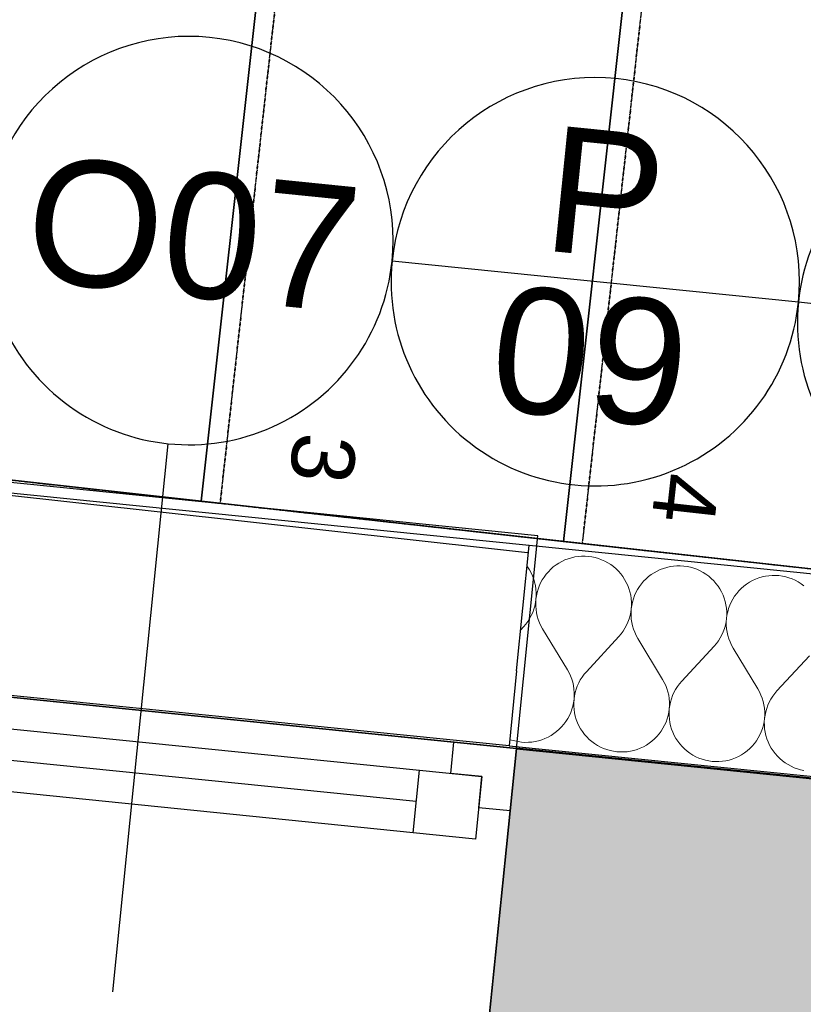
# Model space of a CAD drawing. Header units: millimetres. Extents: x -25972 to 4435, y -2839 to 20217.
# Tile 69 of 110: x -16622 to -15999, y 9391 to 10175. Entities that reach past the tile are written whole.
import ezdxf

# ---------------------------------------------------------------- set-up
doc = ezdxf.new("R2010")
doc.units = ezdxf.units.MM
doc.header["$MEASUREMENT"] = 0
doc.linetypes.add('Wipeout_Contour', pattern=[1000, 0, -1000])
doc.linetypes.add('Čerchovaná M', pattern=[4.5, 2.5, -0.85, 0.3, -0.85])
for name, color, linetype in [('7._POHLED ZÁPADNÍ_2_3D prvky fasada nove', 7, 'Continuous'), ('7._POHLED ZÁPADNÍ_2_Interiér - schodiště', 7, 'Continuous'), ('7._POHLED ZÁPADNÍ_2_Konstrukce - nosné', 7, 'Continuous'), ('7._POHLED ZÁPADNÍ_2_Nové_3D prvky fasada nove', 7, 'Continuous'), ('7._POHLED ZÁPADNÍ_2_Nové_Interiér - schodiště', 7, 'Continuous'), ('7._POHLED ZÁPADNÍ_2_Nové_Konstrukce - nosné', 7, 'Continuous'), ('7._POHLED ZÁPADNÍ_2_Nové_Otvory – Okna', 7, 'Continuous'), ('7._POHLED ZÁPADNÍ_2_Nové_Otvory – Značky oken', 7, 'Continuous'), ('7._POHLED ZÁPADNÍ_2_Nové_Výplně – Řezové', 7, 'Continuous'), ('7._POHLED ZÁPADNÍ_2_Otvory – Značky oken', 7, 'Continuous'), ('7._POHLED ZÁPADNÍ_2_Výplně – Řezové', 7, 'Continuous')]:
    doc.layers.add(name, color=color, linetype=linetype)
doc.styles.add('GENEROVANÝ_STYL_1', font='txt')

# ---------------------------------------------------------------- blocks, each defined once
blk = doc.blocks.new('*X38', base_point=(-26263.07, -5016.56))
at = {"layer": '7._POHLED ZÁPADNÍ_2_Nové_Výplně – Řezové', "color": 21, "linetype": 'Continuous', "lineweight": 20, "true_color": 0xffaaaa}
for p, q in [((-16178.01, 9747.71), (-16180.7, 9747.31)), ((-16175.29, 9747.92), (-16178.01, 9747.71)), ((-16172.57, 9747.94), (-16175.29, 9747.92)), ((-16169.86, 9747.76), (-16172.57, 9747.94)), ((-16167.16, 9747.39), (-16169.86, 9747.76)), ((-16195.62, 9741), (-16197.79, 9739.36)), ((-16193.35, 9742.49), (-16195.62, 9741)), ((-16190.97, 9743.81), (-16193.35, 9742.49)), ((-16188.5, 9744.96), (-16190.97, 9743.81)), ((-16185.96, 9745.93), (-16188.5, 9744.96)), ((-16183.35, 9746.71), (-16185.96, 9745.93)), ((-16180.7, 9747.31), (-16183.35, 9746.71)), ((-16164.5, 9746.83), (-16167.16, 9747.39)), ((-16161.89, 9746.08), (-16164.5, 9746.83)), ((-16159.33, 9745.15), (-16161.89, 9746.08)), ((-16156.85, 9744.04), (-16159.33, 9745.15)), ((-16154.45, 9742.75), (-16156.85, 9744.04)), ((-16152.16, 9741.29), (-16154.45, 9742.75)), ((-16149.97, 9739.67), (-16152.16, 9741.29)), ((-16102.2, 9740.06), (-16104.89, 9739.66)), ((-16099.49, 9740.27), (-16102.2, 9740.06)), ((-16096.77, 9740.29), (-16099.49, 9740.27)), ((-16094.05, 9740.12), (-16096.77, 9740.29)), ((-16091.36, 9739.75), (-16094.05, 9740.12)), ((-16218.33, 9739.43), (-16218.62, 9739.8)), ((-16216.85, 9737.15), (-16218.33, 9739.43)), ((-16215.53, 9734.77), (-16216.85, 9737.15)), ((-16214.38, 9732.3), (-16215.53, 9734.77)), ((-16213.42, 9729.76), (-16214.38, 9732.3)), ((-16203.51, 9733.56), (-16205.13, 9731.37)), ((-16201.74, 9735.63), (-16203.51, 9733.56)), ((-16199.83, 9737.56), (-16201.74, 9735.63)), ((-16197.79, 9739.36), (-16199.83, 9737.56)), ((-16147.9, 9737.91), (-16149.97, 9739.67)), ((-16145.96, 9735.99), (-16147.9, 9737.91)), ((-16144.17, 9733.95), (-16145.96, 9735.99)), ((-16142.53, 9731.78), (-16144.17, 9733.95)), ((-16119.82, 9733.36), (-16121.98, 9731.71)), ((-16117.54, 9734.84), (-16119.82, 9733.36)), ((-16115.16, 9736.16), (-16117.54, 9734.84)), ((-16112.69, 9737.31), (-16115.16, 9736.16)), ((-16110.15, 9738.28), (-16112.69, 9737.31)), ((-16107.55, 9739.06), (-16110.15, 9738.28)), ((-16104.89, 9739.66), (-16107.55, 9739.06)), ((-16088.7, 9739.19), (-16091.36, 9739.75)), ((-16086.08, 9738.44), (-16088.7, 9739.19)), ((-16083.53, 9737.5), (-16086.08, 9738.44)), ((-16081.04, 9736.39), (-16083.53, 9737.5)), ((-16078.65, 9735.1), (-16081.04, 9736.39)), ((-16076.35, 9733.64), (-16078.65, 9735.1)), ((-16074.16, 9732.03), (-16076.35, 9733.64)), ((-16072.09, 9730.26), (-16074.16, 9732.03)), ((-16029.09, 9732.01), (-16031.74, 9731.41)), ((-16026.4, 9732.41), (-16029.09, 9732.01)), ((-16023.68, 9732.63), (-16026.4, 9732.41)), ((-16020.96, 9732.64), (-16023.68, 9732.63)), ((-16018.25, 9732.47), (-16020.96, 9732.64)), ((-16015.55, 9732.1), (-16018.25, 9732.47)), ((-16012.89, 9731.54), (-16015.55, 9732.1)), ((-16212.64, 9727.15), (-16213.42, 9729.76)), ((-16212.04, 9724.5), (-16212.64, 9727.15)), ((-16211.64, 9721.81), (-16212.04, 9724.5)), ((-16208.98, 9724.19), (-16209.91, 9721.63)), ((-16207.87, 9726.67), (-16208.98, 9724.19)), ((-16206.58, 9729.07), (-16207.87, 9726.67)), ((-16205.13, 9731.37), (-16206.58, 9729.07)), ((-16141.04, 9729.5), (-16142.53, 9731.78)), ((-16139.72, 9727.12), (-16141.04, 9729.5)), ((-16138.58, 9724.65), (-16139.72, 9727.12)), ((-16137.61, 9722.11), (-16138.58, 9724.65)), ((-16127.71, 9725.91), (-16129.32, 9723.72)), ((-16125.94, 9727.98), (-16127.71, 9725.91)), ((-16124.03, 9729.92), (-16125.94, 9727.98)), ((-16121.98, 9731.71), (-16124.03, 9729.92)), ((-16070.16, 9728.35), (-16072.09, 9730.26)), ((-16068.36, 9726.3), (-16070.16, 9728.35)), ((-16066.72, 9724.13), (-16068.36, 9726.3)), ((-16044.01, 9725.71), (-16046.18, 9724.06)), ((-16041.73, 9727.19), (-16044.01, 9725.71)), ((-16039.36, 9728.51), (-16041.73, 9727.19)), ((-16036.89, 9729.66), (-16039.36, 9728.51)), ((-16034.35, 9730.63), (-16036.89, 9729.66)), ((-16031.74, 9731.41), (-16034.35, 9730.63)), ((-16010.28, 9730.79), (-16012.89, 9731.54)), ((-16007.72, 9729.85), (-16010.28, 9730.79)), ((-16005.24, 9728.74), (-16007.72, 9729.85)), ((-16002.84, 9727.45), (-16005.24, 9728.74)), ((-16000.54, 9725.99), (-16002.84, 9727.45)), ((-15998.36, 9724.38), (-16000.54, 9725.99)), ((-16211.43, 9719.1), (-16211.64, 9721.81)), ((-16211.59, 9713.66), (-16211.41, 9716.38)), ((-16211.22, 9716.36), (-16211.59, 9713.66)), ((-16211.41, 9716.38), (-16211.43, 9719.1)), ((-16210.66, 9719.02), (-16211.22, 9716.36)), ((-16209.91, 9721.63), (-16210.66, 9719.02)), ((-16136.83, 9719.51), (-16137.61, 9722.11)), ((-16136.24, 9716.85), (-16136.83, 9719.51)), ((-16135.83, 9714.16), (-16136.24, 9716.85)), ((-16133.18, 9716.54), (-16134.11, 9713.99)), ((-16132.06, 9719.03), (-16133.18, 9716.54)), ((-16130.78, 9721.42), (-16132.06, 9719.03)), ((-16129.32, 9723.72), (-16130.78, 9721.42)), ((-16065.24, 9721.85), (-16066.72, 9724.13)), ((-16063.92, 9719.47), (-16065.24, 9721.85)), ((-16062.77, 9717.01), (-16063.92, 9719.47)), ((-16061.81, 9714.46), (-16062.77, 9717.01)), ((-16051.9, 9718.26), (-16053.52, 9716.07)), ((-16050.13, 9720.33), (-16051.9, 9718.26)), ((-16048.22, 9722.27), (-16050.13, 9720.33)), ((-16046.18, 9724.06), (-16048.22, 9722.27)), ((-16212.52, 9708.3), (-16211.96, 9710.97)), ((-16211.96, 9710.97), (-16211.59, 9713.66)), ((-16211.59, 9713.66), (-16211.76, 9710.95)), ((-16211.76, 9710.95), (-16211.74, 9708.23)), ((-16135.62, 9711.45), (-16135.83, 9714.16)), ((-16135.78, 9706.01), (-16135.61, 9708.73)), ((-16135.42, 9708.71), (-16135.78, 9706.01)), ((-16135.61, 9708.73), (-16135.62, 9711.45)), ((-16134.86, 9711.37), (-16135.42, 9708.71)), ((-16134.11, 9713.99), (-16134.86, 9711.37)), ((-16061.02, 9711.86), (-16061.81, 9714.46)), ((-16060.43, 9709.2), (-16061.02, 9711.86)), ((-16060.03, 9706.51), (-16060.43, 9709.2)), ((-16057.37, 9708.89), (-16058.3, 9706.34)), ((-16056.26, 9711.38), (-16057.37, 9708.89)), ((-16054.97, 9713.77), (-16056.26, 9711.38)), ((-16053.52, 9716.07), (-16054.97, 9713.77)), ((-16215.33, 9700.65), (-16214.21, 9703.14)), ((-16214.21, 9703.14), (-16213.27, 9705.69)), ((-16213.27, 9705.69), (-16212.52, 9708.3)), ((-16211.74, 9708.23), (-16211.53, 9705.51)), ((-16211.53, 9705.51), (-16211.12, 9702.82)), ((-16211.12, 9702.82), (-16210.53, 9700.17)), ((-16137.47, 9698.04), (-16136.72, 9700.66)), ((-16136.72, 9700.66), (-16136.15, 9703.32)), ((-16136.15, 9703.32), (-16135.78, 9706.01)), ((-16135.78, 9706.01), (-16135.96, 9703.3)), ((-16135.96, 9703.3), (-16135.94, 9700.58)), ((-16059.82, 9703.8), (-16060.03, 9706.51)), ((-16059.98, 9698.37), (-16059.8, 9701.08)), ((-16059.61, 9701.06), (-16059.98, 9698.37)), ((-16059.8, 9701.08), (-16059.82, 9703.8)), ((-16059.05, 9703.72), (-16059.61, 9701.06)), ((-16058.3, 9706.34), (-16059.05, 9703.72)), ((-16221.46, 9691.71), (-16219.69, 9693.77)), ((-16219.69, 9693.77), (-16218.07, 9695.96)), ((-16218.07, 9695.96), (-16216.62, 9698.26)), ((-16216.62, 9698.26), (-16215.33, 9700.65)), ((-16210.53, 9700.17), (-16209.74, 9697.57)), ((-16209.74, 9697.57), (-16208.77, 9695.02)), ((-16208.77, 9695.02), (-16207.62, 9692.56)), ((-16140.81, 9690.61), (-16139.52, 9693.01)), ((-16139.52, 9693.01), (-16138.4, 9695.49)), ((-16138.4, 9695.49), (-16137.47, 9698.04)), ((-16135.94, 9700.58), (-16135.72, 9697.87)), ((-16135.72, 9697.87), (-16135.32, 9695.18)), ((-16135.32, 9695.18), (-16134.72, 9692.52)), ((-16061.66, 9690.39), (-16060.91, 9693.01)), ((-16060.91, 9693.01), (-16060.35, 9695.67)), ((-16060.35, 9695.67), (-16059.98, 9698.37)), ((-16059.98, 9698.37), (-16060.15, 9695.65)), ((-16060.15, 9695.65), (-16060.13, 9692.93)), ((-16060.13, 9692.93), (-16059.92, 9690.22)), ((-16223.72, 9689.26), (-16221.46, 9691.71)), ((-16207.62, 9692.56), (-16206.3, 9690.18)), ((-16186.62, 9657.56), (-16206.3, 9690.18)), ((-16145.66, 9684.06), (-16143.89, 9686.13)), ((-16143.89, 9686.13), (-16142.27, 9688.31)), ((-16142.27, 9688.31), (-16140.81, 9690.61)), ((-16134.72, 9692.52), (-16133.93, 9689.92)), ((-16133.93, 9689.92), (-16132.96, 9687.38)), ((-16132.96, 9687.38), (-16131.82, 9684.91)), ((-16065, 9682.96), (-16063.71, 9685.36)), ((-16063.71, 9685.36), (-16062.6, 9687.84)), ((-16062.6, 9687.84), (-16061.66, 9690.39)), ((-16059.92, 9690.22), (-16059.51, 9687.53)), ((-16059.51, 9687.53), (-16058.91, 9684.87)), ((-16171.46, 9656.03), (-16145.66, 9684.06)), ((-16131.82, 9684.91), (-16130.49, 9682.53)), ((-16110.81, 9649.91), (-16130.49, 9682.53)), ((-16069.85, 9676.41), (-16068.08, 9678.48)), ((-16068.08, 9678.48), (-16066.46, 9680.67)), ((-16066.46, 9680.67), (-16065, 9682.96)), ((-16058.91, 9684.87), (-16058.13, 9682.27)), ((-16058.13, 9682.27), (-16057.16, 9679.73)), ((-16057.16, 9679.73), (-16056.01, 9677.26)), ((-16056.01, 9677.26), (-16054.69, 9674.88)), ((-16095.65, 9648.38), (-16069.85, 9676.41)), ((-16035.01, 9642.27), (-16054.69, 9674.88)), ((-16019.85, 9640.74), (-15994.04, 9668.76)), ((-16185.3, 9655.18), (-16186.62, 9657.56)), ((-16184.15, 9652.72), (-16185.3, 9655.18)), ((-16173.23, 9653.97), (-16174.84, 9651.78)), ((-16171.46, 9656.03), (-16173.23, 9653.97)), ((-16183.18, 9650.18), (-16184.15, 9652.72)), ((-16182.39, 9647.57), (-16183.18, 9650.18)), ((-16181.79, 9644.92), (-16182.39, 9647.57)), ((-16177.59, 9647.09), (-16178.71, 9644.61)), ((-16176.3, 9649.48), (-16177.59, 9647.09)), ((-16174.84, 9651.78), (-16176.3, 9649.48)), ((-16109.49, 9647.54), (-16110.81, 9649.91)), ((-16108.34, 9645.07), (-16109.49, 9647.54)), ((-16097.42, 9646.32), (-16099.04, 9644.13)), ((-16095.65, 9648.38), (-16097.42, 9646.32)), ((-16181.39, 9642.23), (-16181.79, 9644.92)), ((-16181.17, 9639.52), (-16181.39, 9642.23)), ((-16181.15, 9636.79), (-16181.17, 9639.52)), ((-16180.4, 9639.44), (-16180.96, 9636.78)), ((-16179.64, 9642.05), (-16180.4, 9639.44)), ((-16178.71, 9644.61), (-16179.64, 9642.05)), ((-16107.37, 9642.53), (-16108.34, 9645.07)), ((-16106.59, 9639.92), (-16107.37, 9642.53)), ((-16105.99, 9637.27), (-16106.59, 9639.92)), ((-16101.79, 9639.44), (-16102.9, 9636.96)), ((-16100.5, 9641.83), (-16101.79, 9639.44)), ((-16099.04, 9644.13), (-16100.5, 9641.83)), ((-16033.68, 9639.89), (-16035.01, 9642.27)), ((-16032.54, 9637.42), (-16033.68, 9639.89)), ((-16021.62, 9638.67), (-16023.23, 9636.48)), ((-16019.85, 9640.74), (-16021.62, 9638.67)), ((-16182.26, 9628.72), (-16181.7, 9631.38)), ((-16181.7, 9631.38), (-16181.33, 9634.08)), ((-16181.33, 9634.08), (-16181.51, 9631.37)), ((-16181.51, 9631.37), (-16181.49, 9628.64)), ((-16181.33, 9634.08), (-16181.15, 9636.79)), ((-16180.96, 9636.78), (-16181.33, 9634.08)), ((-16105.58, 9634.58), (-16105.99, 9637.27)), ((-16105.37, 9631.87), (-16105.58, 9634.58)), ((-16105.35, 9629.15), (-16105.37, 9631.87)), ((-16104.59, 9631.79), (-16105.15, 9629.13)), ((-16103.84, 9634.4), (-16104.59, 9631.79)), ((-16102.9, 9636.96), (-16103.84, 9634.4)), ((-16031.57, 9634.88), (-16032.54, 9637.42)), ((-16030.78, 9632.28), (-16031.57, 9634.88)), ((-16030.18, 9629.62), (-16030.78, 9632.28)), ((-16025.98, 9631.79), (-16027.1, 9629.31)), ((-16024.69, 9634.19), (-16025.98, 9631.79)), ((-16023.23, 9636.48), (-16024.69, 9634.19)), ((-16185.05, 9621.07), (-16183.94, 9623.55)), ((-16183.94, 9623.55), (-16183, 9626.11)), ((-16183, 9626.11), (-16182.26, 9628.72)), ((-16181.49, 9628.64), (-16181.28, 9625.93)), ((-16181.28, 9625.93), (-16180.88, 9623.24)), ((-16180.88, 9623.24), (-16180.28, 9620.59)), ((-16106.45, 9621.07), (-16105.89, 9623.74)), ((-16105.89, 9623.74), (-16105.52, 9626.43)), ((-16105.52, 9626.43), (-16105.7, 9623.72)), ((-16105.7, 9623.72), (-16105.69, 9621)), ((-16105.52, 9626.43), (-16105.35, 9629.15)), ((-16105.15, 9629.13), (-16105.52, 9626.43)), ((-16029.78, 9626.93), (-16030.18, 9629.62)), ((-16029.56, 9624.22), (-16029.78, 9626.93)), ((-16029.54, 9621.5), (-16029.56, 9624.22)), ((-16028.78, 9624.14), (-16029.35, 9621.48)), ((-16028.03, 9626.76), (-16028.78, 9624.14)), ((-16027.1, 9629.31), (-16028.03, 9626.76)), ((-16189.41, 9614.18), (-16187.79, 9616.37)), ((-16187.79, 9616.37), (-16186.34, 9618.67)), ((-16186.34, 9618.67), (-16185.05, 9621.07)), ((-16180.28, 9620.59), (-16179.5, 9617.98)), ((-16179.5, 9617.98), (-16178.53, 9615.44)), ((-16178.53, 9615.44), (-16177.39, 9612.97)), ((-16109.24, 9613.42), (-16108.13, 9615.9)), ((-16108.13, 9615.9), (-16107.2, 9618.46)), ((-16107.2, 9618.46), (-16106.45, 9621.07)), ((-16105.69, 9621), (-16105.47, 9618.28)), ((-16105.47, 9618.28), (-16105.07, 9615.59)), ((-16105.07, 9615.59), (-16104.48, 9612.94)), ((-16030.64, 9613.43), (-16030.09, 9616.09)), ((-16030.09, 9616.09), (-16029.72, 9618.78)), ((-16029.72, 9618.78), (-16029.9, 9616.07)), ((-16029.9, 9616.07), (-16029.88, 9613.35)), ((-16029.72, 9618.78), (-16029.54, 9621.5)), ((-16029.35, 9621.48), (-16029.72, 9618.78)), ((-16199.57, 9605.25), (-16197.29, 9606.74)), ((-16197.29, 9606.74), (-16195.13, 9608.38)), ((-16195.13, 9608.38), (-16193.08, 9610.18)), ((-16193.08, 9610.18), (-16191.17, 9612.11)), ((-16191.17, 9612.11), (-16189.41, 9614.18)), ((-16177.39, 9612.97), (-16176.07, 9610.59)), ((-16176.07, 9610.59), (-16174.59, 9608.31)), ((-16174.59, 9608.31), (-16172.94, 9606.14)), ((-16113.6, 9606.54), (-16111.99, 9608.72)), ((-16111.99, 9608.72), (-16110.53, 9611.02)), ((-16110.53, 9611.02), (-16109.24, 9613.42)), ((-16104.48, 9612.94), (-16103.69, 9610.33)), ((-16103.69, 9610.33), (-16102.73, 9607.79)), ((-16102.73, 9607.79), (-16101.58, 9605.32)), ((-16033.44, 9605.77), (-16032.33, 9608.25)), ((-16032.33, 9608.25), (-16031.39, 9610.81)), ((-16031.39, 9610.81), (-16030.64, 9613.43)), ((-16029.88, 9613.35), (-16029.67, 9610.64)), ((-16029.67, 9610.64), (-16029.27, 9607.95)), ((-16029.27, 9607.95), (-16028.67, 9605.29)), ((-16232.5, 9602.19), (-16231.03, 9601.66)), ((-16231.03, 9601.66), (-16228.42, 9600.91)), ((-16228.42, 9600.91), (-16225.75, 9600.35)), ((-16225.75, 9600.35), (-16223.06, 9599.98)), ((-16223.06, 9599.98), (-16220.34, 9599.8)), ((-16220.34, 9599.8), (-16217.62, 9599.82)), ((-16217.62, 9599.82), (-16214.91, 9600.03)), ((-16214.91, 9600.03), (-16212.22, 9600.44)), ((-16212.22, 9600.44), (-16209.57, 9601.03)), ((-16209.57, 9601.03), (-16206.96, 9601.82)), ((-16206.96, 9601.82), (-16204.42, 9602.78)), ((-16204.42, 9602.78), (-16201.95, 9603.93)), ((-16201.95, 9603.93), (-16199.57, 9605.25)), ((-16172.94, 9606.14), (-16171.15, 9604.1)), ((-16171.15, 9604.1), (-16169.21, 9602.19)), ((-16169.21, 9602.19), (-16167.14, 9600.42)), ((-16167.14, 9600.42), (-16164.96, 9598.8)), ((-16164.96, 9598.8), (-16162.66, 9597.35)), ((-16123.77, 9597.6), (-16121.49, 9599.09)), ((-16121.49, 9599.09), (-16119.32, 9600.73)), ((-16119.32, 9600.73), (-16117.28, 9602.53)), ((-16117.28, 9602.53), (-16115.37, 9604.47)), ((-16115.37, 9604.47), (-16113.6, 9606.54)), ((-16101.58, 9605.32), (-16100.26, 9602.94)), ((-16100.26, 9602.94), (-16098.78, 9600.66)), ((-16098.78, 9600.66), (-16097.14, 9598.5)), ((-16039.56, 9596.82), (-16037.79, 9598.89)), ((-16037.79, 9598.89), (-16036.18, 9601.08)), ((-16036.18, 9601.08), (-16034.73, 9603.38)), ((-16034.73, 9603.38), (-16033.44, 9605.77)), ((-16028.67, 9605.29), (-16027.89, 9602.69)), ((-16027.89, 9602.69), (-16026.92, 9600.14)), ((-16026.92, 9600.14), (-16025.78, 9597.67)), ((-16162.66, 9597.35), (-16160.26, 9596.06)), ((-16160.26, 9596.06), (-16157.78, 9594.94)), ((-16157.78, 9594.94), (-16155.23, 9594.01)), ((-16155.23, 9594.01), (-16152.61, 9593.26)), ((-16152.61, 9593.26), (-16149.95, 9592.7)), ((-16149.95, 9592.7), (-16147.25, 9592.33)), ((-16147.25, 9592.33), (-16144.54, 9592.15)), ((-16144.54, 9592.15), (-16141.82, 9592.17)), ((-16141.82, 9592.17), (-16139.11, 9592.38)), ((-16139.11, 9592.38), (-16136.41, 9592.79)), ((-16136.41, 9592.79), (-16133.76, 9593.38)), ((-16133.76, 9593.38), (-16131.16, 9594.17)), ((-16131.16, 9594.17), (-16128.61, 9595.14)), ((-16128.61, 9595.14), (-16126.15, 9596.28)), ((-16126.15, 9596.28), (-16123.77, 9597.6)), ((-16097.14, 9598.5), (-16095.34, 9596.45)), ((-16095.34, 9596.45), (-16093.41, 9594.54)), ((-16093.41, 9594.54), (-16091.34, 9592.77)), ((-16091.34, 9592.77), (-16089.15, 9591.15)), ((-16089.15, 9591.15), (-16086.85, 9589.7)), ((-16047.96, 9589.95), (-16045.68, 9591.44)), ((-16045.68, 9591.44), (-16043.52, 9593.09)), ((-16043.52, 9593.09), (-16041.47, 9594.88)), ((-16041.47, 9594.88), (-16039.56, 9596.82)), ((-16025.78, 9597.67), (-16024.46, 9595.3)), ((-16024.46, 9595.3), (-16022.97, 9593.02)), ((-16022.97, 9593.02), (-16021.33, 9590.85)), ((-16086.85, 9589.7), (-16084.46, 9588.41)), ((-16084.46, 9588.41), (-16081.97, 9587.3)), ((-16081.97, 9587.3), (-16079.42, 9586.36)), ((-16079.42, 9586.36), (-16076.8, 9585.61)), ((-16076.8, 9585.61), (-16074.14, 9585.05)), ((-16074.14, 9585.05), (-16071.45, 9584.68)), ((-16071.45, 9584.68), (-16068.73, 9584.5)), ((-16068.73, 9584.5), (-16066.01, 9584.52)), ((-16066.01, 9584.52), (-16063.3, 9584.73)), ((-16063.3, 9584.73), (-16060.61, 9585.14)), ((-16060.61, 9585.14), (-16057.95, 9585.74)), ((-16057.95, 9585.74), (-16055.35, 9586.52)), ((-16055.35, 9586.52), (-16052.81, 9587.49)), ((-16052.81, 9587.49), (-16050.34, 9588.63)), ((-16050.34, 9588.63), (-16047.96, 9589.95)), ((-16021.33, 9590.85), (-16019.54, 9588.8)), ((-16019.54, 9588.8), (-16017.6, 9586.89)), ((-16017.6, 9586.89), (-16015.53, 9585.12)), ((-16015.53, 9585.12), (-16013.34, 9583.51)), ((-16013.34, 9583.51), (-16011.05, 9582.05)), ((-16011.05, 9582.05), (-16008.65, 9580.76)), ((-16008.65, 9580.76), (-16006.17, 9579.65)), ((-16006.17, 9579.65), (-16003.61, 9578.71)), ((-16003.61, 9578.71), (-16001, 9577.96)), ((-16001, 9577.96), (-15998.34, 9577.4))]:
    blk.add_line(p, q, dxfattribs=at)

msp = doc.modelspace()

# ---------------------------------------------------------------- linework, layer by layer
at = {"layer": '7._POHLED ZÁPADNÍ_2_Nové_Interiér - schodiště', "color": 1, "linetype": 'Continuous', "lineweight": 25}
for p, q in [((-16478.02, 9791.69), (-16378.84, 10686.21)), ((-16378.84, 10686.21), (-16478.02, 9791.69)), ((-16189.79, 9759.74), (-16090.61, 10654.25)), ((-16090.61, 10654.25), (-16189.79, 9759.74)), ((-14460.38, 9567.99), (-17054.49, 9855.61)), ((-17055.81, 9843.68), (-14461.71, 9556.06)), ((-16766.25, 9823.65), (-16478.02, 9791.69)), ((-16478.02, 9791.69), (-16189.79, 9759.74)), ((-16189.79, 9759.74), (-15901.55, 9727.78))]:
    msp.add_line(p, q, dxfattribs=at)
at = {"layer": '7._POHLED ZÁPADNÍ_2_Nové_Interiér - schodiště', "color": 1, "linetype": 'Čerchovaná M', "lineweight": 25, "flags": 128}
for points in [[(-16651.97, 10716.49), (-16751.15, 9821.98), (-16462.91, 9790.02), (-16363.73, 10684.54)], [(-16363.73, 10684.54), (-16462.91, 9790.02), (-16174.68, 9758.06), (-16075.5, 10652.58)], [(-16075.5, 10652.58), (-16174.68, 9758.06), (-15886.45, 9726.1), (-15787.27, 10620.62)]]:
    msp.add_lwpolyline(points, close=True, dxfattribs=at)
at = {"layer": '7._POHLED ZÁPADNÍ_2_Nové_Otvory – Okna', "color": 1, "linetype": 'Continuous', "lineweight": 25}
for p, q in [((-16210.05, 9764.07), (-16806.99, 9824.54)), ((-16774.38, 9650.37), (-16276.92, 9599.98)), ((-16752.03, 9622.98), (-16304.32, 9577.62)), ((-16279.44, 9575.1), (-16276.92, 9599.98)), ((-16306.84, 9552.75), (-16754.54, 9598.1)), ((-16309.36, 9527.88), (-16304.32, 9577.62)), ((-16304.32, 9577.62), (-16254.57, 9572.58)), ((-16309.36, 9527.88), (-16757.06, 9573.23)), ((-16309.36, 9527.88), (-16757.06, 9573.23)), ((-16254.57, 9572.58), (-16279.44, 9575.1)), ((-16254.57, 9572.58), (-16259.61, 9522.84)), ((-16257.09, 9547.71), (-16254.57, 9572.58)), ((-16259.61, 9522.84), (-16309.36, 9527.88))]:
    msp.add_line(p, q, dxfattribs=at)
at = {"layer": '7._POHLED ZÁPADNÍ_2_Nové_Otvory – Značky oken', "color": 1, "linetype": 'Continuous', "lineweight": 25}
for p, q in [((-16002.75, 9949.99), (-16326.1, 9982.74)), ((-15679.41, 9917.23), (-16002.75, 9949.99)), ((-16548.33, 9401.32), (-16504.15, 9837.45))]:
    msp.add_line(p, q, dxfattribs=at)
at = {"layer": '7._POHLED ZÁPADNÍ_2_Nové_Otvory – Značky oken', "color": 1, "linetype": 'Continuous', "lineweight": 25, "flags": 128}
for points in [[(-16649.44, 10015.5, 1), (-16326.1, 9982.74, 1)], [(-16326.1, 9982.74, 1), (-16002.75, 9949.99, 1)], [(-16002.75, 9949.99, 1), (-15679.41, 9917.23, 1)]]:
    msp.add_lwpolyline(points, format="xyb", close=True, dxfattribs=at)

# ---------------------------------------------------------------- texts
at = {"layer": '7._POHLED ZÁPADNÍ_2_Interiér - schodiště', "color": 1, "linetype": 'Continuous', "lineweight": 25, "char_height": 50, "attachment_point": 4, "rotation": 263.67323, "style": 'GENEROVANÝ_STYL_1'}
for s, insert in [('\\A1;{\\pql;\\fArial|b0|i0|c238|p38;3}', (-16379.11, 9845.09)), ('\\A1;{\\pql;\\fArial|b0|i0|c238|p38;4}', (-16090.45, 9813.08))]:
    msp.add_mtext(s, dxfattribs=dict(at, insert=insert))
at = {"layer": '7._POHLED ZÁPADNÍ_2_Otvory – Značky oken', "color": 1, "linetype": 'Continuous', "lineweight": 25, "char_height": 100, "attachment_point": 4, "rotation": 354.21558, "style": 'GENEROVANÝ_STYL_1'}
for s, insert in [('\\A1;{\\pql;\\pt0;\\fArial|b0|i0|c238|p38;P}', (-16202.78, 10041.33)), ('\\A1;{\\pql;\\pt0;\\fArial|b0|i0|c238|p38;O07}', (-16615.99, 10017.03)), ('\\A1;{\\pql;\\pt0;\\fArial|b0|i0|c238|p38;09}', (-16245.99, 9914.22))]:
    msp.add_mtext(s, dxfattribs=dict(at, insert=insert))

# ---------------------------------------------------------------- next in the draw order: wipeouts: each hides what was drawn before it
at = {"color": 254, "linetype": 'Wipeout_Contour', "lineweight": 0, "ltscale": 91120.356399}
msp.add_wipeout([(-16226.99, 9656.85), (-16233.01, 9597.15), (-14385.2, 9410.73), (-14369.14, 9569.92), (-16216.95, 9756.34)], dxfattribs=at).dxf.layer = '7._POHLED ZÁPADNÍ_2_Nové_Výplně – Řezové'

# ---------------------------------------------------------------- next in the draw order: hatches: boundary and pattern name
at = {"layer": '7._POHLED ZÁPADNÍ_2_Výplně – Řezové', "linetype": 'Continuous', "lineweight": 13}
msp.add_hatch(color=254, dxfattribs=at).paths.add_polyline_path([(-16227.18, 9594.94), (-16264.97, 9221.85), (-15861.84, 9181.01), (-15824.05, 9554.1)])

# ---------------------------------------------------------------- next in the draw order: linework, layer by layer
at = {"layer": '7._POHLED ZÁPADNÍ_2_Konstrukce - nosné', "color": 7, "linetype": 'Continuous', "lineweight": 50, "flags": 128}
msp.add_lwpolyline([(-15824.05, 9554.1), (-16227.18, 9594.94)], dxfattribs=at)
at = {"layer": '7._POHLED ZÁPADNÍ_2_Nové_3D prvky fasada nove', "color": 1, "linetype": 'Continuous', "lineweight": 25, "flags": 128}
msp.add_lwpolyline([(-16264.97, 9221.85), (-16227.18, 9594.94)], dxfattribs=at)
at = {"layer": '7._POHLED ZÁPADNÍ_2_Nové_Konstrukce - nosné', "color": 1, "linetype": 'Continuous', "lineweight": 25}
for q in [(-16216.95, 9756.34), (-16233.01, 9597.15)]:
    msp.add_line((-16226.99, 9656.85), q, dxfattribs=at)
at = {"layer": '7._POHLED ZÁPADNÍ_2_Nové_Konstrukce - nosné', "color": 1, "linetype": 'Continuous', "lineweight": 25, "flags": 128}
for points in [[(-14369.14, 9569.92), (-16216.95, 9756.34)], [(-16233.01, 9597.15), (-14385.2, 9410.73)]]:
    msp.add_lwpolyline(points, dxfattribs=at)
at = {"layer": '7._POHLED ZÁPADNÍ_2_Nové_Otvory – Okna', "color": 1, "linetype": 'Continuous', "lineweight": 25}
for p, q in [((-16216.95, 9756.34), (-16813.92, 9816.57)), ((-16227.18, 9594.94), (-16210.05, 9764.07)), ((-16226.99, 9656.85), (-16216.95, 9756.34)), ((-16233.01, 9597.15), (-16829.98, 9657.38)), ((-16227.18, 9594.94), (-16824.12, 9655.41)), ((-16226.99, 9656.85), (-16233.01, 9597.15)), ((-16276.92, 9599.98), (-16227.18, 9594.94)), ((-16227.18, 9594.94), (-16232.22, 9545.19)), ((-16227.18, 9594.94), (-16232.22, 9545.19)), ((-16232.22, 9545.19), (-16264.97, 9221.85)), ((-16232.22, 9545.19), (-16257.09, 9547.71))]:
    msp.add_line(p, q, dxfattribs=at)

# ---------------------------------------------------------------- next in the draw order: block references
at = {"layer": '7._POHLED ZÁPADNÍ_2_3D prvky fasada nove', "color": 9, "linetype": 'Continuous', "lineweight": 13}
msp.add_blockref('*X38', (-26263.07, -5016.56), dxfattribs=at)

doc.saveas('drawing.dxf')
